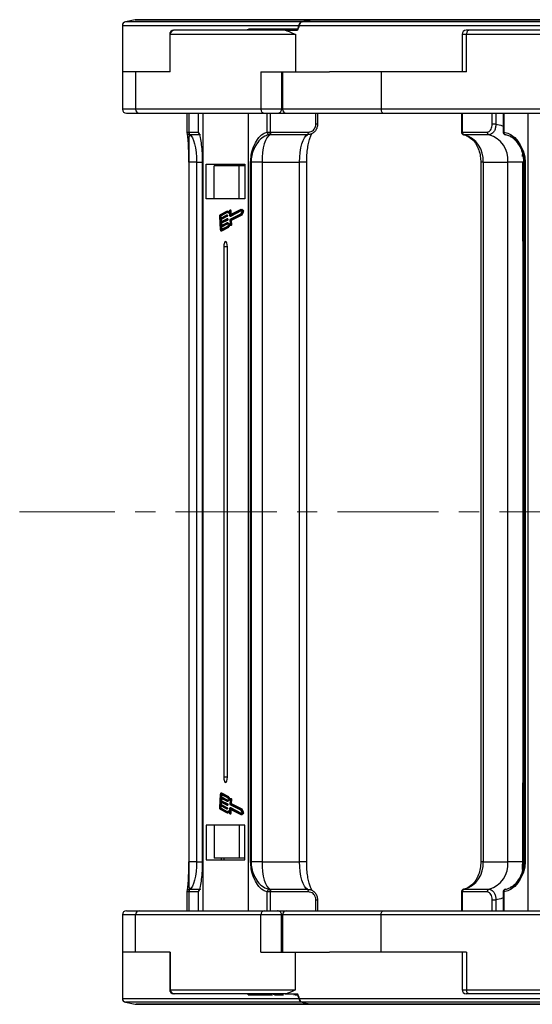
# Model space of a CAD drawing. Header units: millimetres. Extents: x -1177 to 904, y 240 to 1698.
# Tile 8 of 51: x -439 to -342, y 580 to 765. Entities that reach past the tile are written whole.
import ezdxf

# ---------------------------------------------------------------- set-up
doc = ezdxf.new("R2010")
doc.units = ezdxf.units.MM
doc.linetypes.add('CENTERX2', pattern=[20.32, 12.7, -2.54, 2.54, -2.54])

msp = doc.modelspace()

# ---------------------------------------------------------------- linework, layer by layer
at = {"color": 7, "linetype": 'Continuous', "lineweight": 25}
for p, q in [((-417.199, 765.252), (-419.023, 764.887)), ((-383.758, 765.267), (-417.052, 765.267)), ((-385.765, 764.888), (-385.757, 764.887)), ((-383.902, 765.253), (-383.894, 765.252)), ((-304.069, 765.267), (-383.758, 765.267)), ((-419.626, 764.152), (-419.626, 755.467)), ((-409.905, 763.267), (-409.976, 763.267)), ((-388.984, 763.267), (-409.905, 763.267)), ((-396.058, 763.492), (-396.058, 763.267)), ((-395.862, 763.467), (-395.862, 763.267)), ((-395.221, 763.467), (-395.221, 763.267)), ((-393.627, 763.467), (-393.627, 763.267)), ((-393.245, 763.467), (-393.627, 763.467)), ((-393.245, 763.467), (-393.245, 763.267)), ((-392.914, 763.467), (-393.245, 763.467)), ((-392.914, 763.467), (-392.914, 763.267)), ((-391.564, 763.467), (-392.914, 763.467)), ((-391.564, 763.467), (-391.564, 763.267)), ((-391.157, 763.467), (-391.564, 763.467)), ((-391.157, 763.467), (-391.157, 763.267)), ((-390.775, 763.467), (-391.157, 763.467)), ((-390.775, 763.467), (-390.775, 763.267)), ((-387.111, 763.467), (-390.775, 763.467)), ((-389.862, 763.467), (-389.862, 763.492)), ((-388.984, 763.267), (-386.644, 763.267)), ((-387.111, 763.467), (-387.111, 763.267)), ((-386.666, 763.467), (-387.111, 763.467)), ((-354.392, 763.267), (-354.919, 763.267)), ((-302.842, 763.267), (-354.392, 763.267)), ((-410.726, 762.517), (-410.726, 755.467)), ((-410.613, 762.517), (-387.116, 762.517)), ((-410.613, 755.467), (-410.613, 762.517)), ((-387.013, 762.549), (-387.013, 755.467)), ((-355.669, 762.517), (-355.669, 755.467)), ((-354.826, 762.517), (-296.93, 762.517)), ((-354.826, 755.467), (-354.826, 762.517)), ((-419.626, 755.467), (-419.607, 755.467)), ((-419.625, 755.467), (-419.625, 748.417)), ((-417.143, 755.467), (-419.607, 755.467)), ((-417.143, 755.467), (-417.143, 748.417)), ((-410.613, 755.467), (-417.143, 755.467)), ((-393.543, 755.467), (-393.543, 748.417)), ((-393.543, 755.467), (-387.013, 755.467)), ((-389.666, 755.467), (-389.666, 748.417)), ((-389.469, 755.467), (-389.469, 748.417)), ((-387.013, 755.467), (-380.621, 755.467)), ((-370.915, 755.467), (-380.621, 755.467)), ((-370.915, 755.467), (-370.915, 748.417)), ((-354.826, 755.467), (-370.915, 755.467)), ((-393.543, 748.417), (-417.143, 748.417)), ((-389.666, 748.417), (-393.543, 748.417)), ((-312.766, 748.417), (-370.915, 748.417)), ((-418.875, 747.667), (-416.435, 747.667)), ((-416.435, 747.667), (-392.836, 747.667)), ((-407.504, 747.667), (-407.504, 744.13)), ((-407.141, 747.667), (-407.141, 744.13)), ((-405.35, 747.667), (-405.35, 744.13)), ((-405.347, 747.667), (-405.347, 744.13)), ((-404.495, 747.667), (-404.495, 672.667)), ((-395.887, 672.667), (-395.887, 747.667)), ((-392.836, 747.667), (-390.412, 747.667)), ((-392.364, 744.13), (-392.364, 747.667)), ((-391.772, 747.667), (-391.772, 744.13)), ((-390.412, 747.667), (-389.096, 747.667)), ((-389.096, 747.667), (-388.719, 747.667)), ((-388.719, 747.667), (-370.481, 747.667)), ((-383.19, 745.636), (-383.19, 747.667)), ((-382.855, 745.636), (-382.855, 747.667)), ((-370.481, 747.667), (-312.332, 747.667)), ((-355.777, 747.667), (-355.777, 744.13)), ((-355.667, 747.667), (-355.667, 744.13)), ((-349.984, 745.636), (-349.984, 747.667)), ((-349.281, 747.667), (-349.281, 745.636)), ((-347.946, 747.667), (-347.946, 744.13)), ((-347.814, 747.667), (-347.814, 744.13)), ((-343.245, 747.667), (-343.245, 672.667)), ((-349.281, 745.636), (-349.984, 745.636)), ((-407.141, 744.13), (-407.049, 744.127)), ((-406.928, 743.631), (-407.051, 743.635)), ((-392.364, 744.13), (-391.772, 744.13)), ((-391.827, 743.631), (-391.948, 743.635)), ((-384.75, 743.631), (-391.827, 743.631)), ((-391.772, 744.13), (-391.682, 744.127)), ((-391.682, 744.127), (-384.605, 744.127)), ((-355.667, 744.13), (-355.608, 744.127)), ((-355.608, 744.127), (-350.921, 744.127)), ((-355.345, 743.635), (-355.361, 743.637)), ((-355.265, 743.631), (-355.345, 743.635)), ((-350.579, 743.631), (-355.265, 743.631)), ((-407.097, 738.47), (-407.097, 672.667)), ((-405.671, 738.47), (-407.089, 738.47)), ((-407.089, 738.47), (-407.089, 672.667)), ((-405.671, 738.47), (-405.671, 672.667)), ((-404.598, 738.47), (-404.598, 672.667)), ((-404.594, 738.47), (-404.594, 672.667)), ((-403.833, 738.067), (-396.549, 738.067)), ((-403.833, 731.567), (-403.833, 738.067)), ((-402.363, 731.567), (-402.363, 737.767)), ((-397.648, 737.767), (-402.363, 737.767)), ((-401.002, 737.767), (-401.002, 738.067)), ((-400.506, 738.067), (-400.506, 737.767)), ((-397.648, 731.567), (-397.648, 737.767)), ((-396.549, 737.767), (-397.648, 737.767)), ((-396.549, 738.067), (-396.549, 731.567)), ((-395.479, 672.667), (-395.479, 738.47)), ((-395.479, 738.47), (-395.404, 738.47)), ((-393.337, 738.47), (-395.404, 738.47)), ((-395.404, 738.47), (-395.404, 672.667)), ((-393.337, 738.47), (-386.26, 738.47)), ((-393.337, 738.47), (-393.337, 672.667)), ((-386.26, 672.667), (-386.26, 738.47)), ((-384.923, 672.667), (-384.923, 738.47)), ((-352.142, 738.47), (-352.142, 672.667)), ((-351.704, 738.47), (-347.017, 738.47)), ((-351.704, 738.47), (-351.704, 672.667)), ((-344.242, 738.47), (-347.017, 738.47)), ((-347.017, 672.667), (-347.017, 738.47)), ((-344.242, 723.584), (-344.242, 738.47)), ((-344.088, 738.47), (-344.088, 672.667)), ((-343.844, 738.47), (-343.773, 738.47)), ((-343.844, 672.667), (-343.844, 738.47)), ((-343.773, 738.47), (-343.773, 672.667)), ((-396.549, 731.567), (-403.833, 731.567)), ((-401.325, 728.238), (-401.188, 725.826)), ((-401.258, 728.272), (-401.235, 727.87)), ((-401.258, 728.272), (-401.069, 728.272)), ((-399.922, 729.272), (-401.242, 728.591)), ((-401.235, 727.87), (-400.029, 728.492)), ((-399.932, 729.06), (-401.231, 728.39)), ((-401.231, 728.39), (-401.042, 728.39)), ((-400.018, 728.291), (-401.224, 727.669)), ((-401.069, 728.272), (-401.052, 727.965)), ((-399.873, 728.993), (-401.042, 728.39)), ((-399.829, 728.291), (-401.035, 727.669)), ((-399.838, 728.493), (-400.026, 728.493)), ((-400.018, 728.291), (-399.829, 728.291)), ((-400.01, 728.451), (-400.004, 728.35)), ((-400.01, 728.451), (-399.821, 728.451)), ((-400.004, 728.35), (-399.815, 728.35)), ((-399.922, 729.272), (-399.734, 729.272)), ((-399.821, 728.451), (-399.815, 728.35)), ((-399.701, 728.913), (-399.513, 728.913)), ((-399.373, 728.365), (-399.417, 729.142)), ((-399.204, 729.413), (-399.393, 729.413)), ((-399.315, 728.55), (-399.359, 729.328)), ((-399.359, 729.328), (-399.171, 729.328)), ((-399.357, 728.323), (-399.168, 728.323)), ((-397.349, 729.358), (-399.354, 728.324)), ((-399.354, 728.324), (-399.165, 728.324)), ((-399.32, 727.721), (-397.315, 728.755)), ((-397.347, 729.566), (-399.315, 728.55)), ((-399.242, 727.554), (-397.29, 728.561)), ((-399.132, 728.645), (-399.171, 729.328)), ((-399.165, 728.324), (-399.168, 728.323)), ((-397.27, 729.301), (-399.165, 728.324)), ((-399.053, 727.554), (-397.101, 728.561)), ((-397.097, 729.178), (-397.349, 729.358)), ((-397.004, 729.321), (-397.347, 729.566)), ((-397.347, 729.566), (-397.158, 729.566)), ((-397.315, 728.755), (-397.097, 729.178)), ((-397.29, 728.561), (-396.994, 729.136)), ((-397.29, 728.561), (-397.101, 728.561)), ((-396.816, 729.321), (-397.158, 729.566)), ((-397.101, 728.561), (-396.805, 729.136)), ((-397.004, 729.321), (-396.816, 729.321)), ((-396.994, 729.136), (-396.805, 729.136)), ((-401.224, 727.669), (-401.196, 727.167)), ((-401.224, 727.669), (-401.035, 727.669)), ((-401.196, 727.167), (-399.989, 727.789)), ((-399.978, 727.588), (-401.184, 726.966)), ((-401.184, 726.966), (-401.156, 726.463)), ((-401.184, 726.966), (-400.996, 726.966)), ((-401.156, 726.463), (-399.95, 727.085)), ((-399.938, 726.884), (-401.145, 726.262)), ((-401.145, 726.262), (-401.122, 725.86)), ((-401.145, 726.262), (-400.956, 726.262)), ((-401.083, 725.777), (-399.784, 726.447)), ((-401.071, 725.576), (-399.752, 726.256)), ((-401.035, 727.669), (-401.012, 727.261)), ((-399.789, 727.588), (-400.996, 726.966)), ((-400.996, 726.966), (-400.973, 726.558)), ((-399.75, 726.884), (-400.956, 726.262)), ((-400.956, 726.262), (-400.933, 725.86)), ((-400.883, 725.576), (-399.563, 726.256)), ((-399.798, 727.79), (-399.987, 727.79)), ((-399.978, 727.588), (-399.789, 727.588)), ((-399.97, 727.747), (-399.964, 727.647)), ((-399.97, 727.747), (-399.781, 727.747)), ((-399.964, 727.647), (-399.776, 727.647)), ((-399.758, 727.086), (-399.947, 727.086)), ((-399.938, 726.884), (-399.75, 726.884)), ((-399.93, 727.044), (-399.924, 726.943)), ((-399.93, 727.044), (-399.741, 727.044)), ((-399.924, 726.943), (-399.736, 726.943)), ((-399.781, 727.747), (-399.776, 727.647)), ((-399.752, 726.256), (-399.563, 726.256)), ((-399.741, 727.044), (-399.736, 726.943)), ((-399.291, 726.914), (-399.394, 726.914)), ((-399.29, 726.885), (-399.334, 727.662)), ((-399.215, 726.768), (-399.256, 727.495)), ((-399.256, 727.495), (-399.067, 727.495)), ((-399.248, 726.649), (-399.059, 726.649)), ((-399.242, 727.554), (-399.053, 727.554)), ((-399.215, 726.768), (-399.026, 726.768)), ((-399.026, 726.768), (-399.067, 727.495)), ((-401.122, 725.86), (-400.933, 725.86)), ((-401.089, 725.571), (-400.9, 725.571)), ((-401.071, 725.576), (-400.883, 725.576)), ((-400.933, 725.86), (-400.933, 725.854)), ((-400.9, 725.571), (-400.883, 725.576)), ((-400.522, 722.567), (-400.522, 672.667)), ((-399.86, 722.567), (-400.522, 722.567)), ((-399.86, 672.667), (-399.86, 722.567)), ((-344.206, 723.559), (-344.206, 672.667)), ((-344.169, 723.635), (-344.088, 723.651)), ((-407.097, 672.667), (-407.097, 606.863)), ((-407.089, 672.667), (-407.089, 606.863)), ((-405.671, 672.667), (-405.671, 606.863)), ((-404.598, 672.667), (-404.598, 606.863)), ((-404.594, 672.667), (-404.594, 606.863)), ((-404.495, 672.667), (-404.495, 597.667)), ((-400.522, 672.667), (-400.522, 622.767)), ((-399.86, 622.767), (-399.86, 672.667)), ((-395.887, 597.667), (-395.887, 672.667)), ((-395.479, 606.863), (-395.479, 672.667)), ((-395.404, 672.667), (-395.404, 606.863)), ((-393.337, 672.667), (-393.337, 606.863)), ((-386.26, 606.863), (-386.26, 672.667)), ((-384.923, 606.863), (-384.923, 672.667)), ((-352.142, 672.667), (-352.142, 606.863)), ((-351.704, 672.667), (-351.704, 606.863)), ((-347.017, 606.863), (-347.017, 672.667)), ((-344.206, 672.667), (-344.206, 621.774)), ((-344.088, 672.667), (-344.088, 606.863)), ((-343.844, 606.863), (-343.844, 672.667)), ((-343.773, 672.667), (-343.773, 606.863)), ((-343.245, 672.667), (-343.245, 597.667)), ((-399.86, 622.767), (-400.522, 622.767)), ((-344.242, 606.863), (-344.242, 621.749)), ((-401.188, 619.507), (-401.325, 617.095)), ((-401.156, 618.87), (-401.184, 618.368)), ((-399.95, 618.248), (-401.156, 618.87)), ((-401.122, 619.473), (-401.145, 619.071)), ((-401.145, 619.071), (-399.938, 618.449)), ((-401.145, 619.071), (-400.956, 619.071)), ((-401.122, 619.473), (-400.933, 619.473)), ((-400.9, 619.762), (-401.089, 619.762)), ((-399.784, 618.886), (-401.083, 619.556)), ((-399.752, 619.077), (-401.071, 619.757)), ((-401.071, 619.757), (-400.883, 619.757)), ((-400.973, 618.775), (-400.996, 618.368)), ((-400.933, 619.473), (-400.956, 619.071)), ((-400.956, 619.071), (-399.75, 618.449)), ((-400.933, 619.479), (-400.933, 619.473)), ((-400.883, 619.757), (-400.9, 619.762)), ((-399.563, 619.077), (-400.883, 619.757)), ((-399.752, 619.077), (-399.563, 619.077)), ((-399.059, 618.684), (-399.248, 618.684)), ((-401.235, 617.463), (-401.258, 617.061)), ((-401.258, 617.061), (-401.069, 617.061)), ((-401.242, 616.742), (-399.922, 616.061)), ((-400.029, 616.841), (-401.235, 617.463)), ((-401.231, 616.943), (-399.932, 616.273)), ((-401.231, 616.943), (-401.042, 616.943)), ((-401.196, 618.167), (-401.224, 617.664)), ((-401.224, 617.664), (-400.018, 617.042)), ((-401.224, 617.664), (-401.035, 617.664)), ((-399.989, 617.544), (-401.196, 618.167)), ((-401.184, 618.368), (-399.978, 617.745)), ((-401.184, 618.368), (-400.996, 618.368)), ((-401.052, 617.368), (-401.069, 617.061)), ((-401.042, 616.943), (-399.873, 616.34)), ((-401.012, 618.072), (-401.035, 617.664)), ((-401.035, 617.664), (-399.829, 617.042)), ((-400.996, 618.368), (-399.789, 617.745)), ((-400.026, 616.84), (-399.838, 616.84)), ((-400.018, 617.042), (-399.829, 617.042)), ((-400.004, 616.983), (-400.01, 616.882)), ((-400.01, 616.882), (-399.821, 616.882)), ((-400.004, 616.983), (-399.815, 616.983)), ((-399.987, 617.544), (-399.798, 617.544)), ((-399.978, 617.745), (-399.789, 617.745)), ((-399.964, 617.686), (-399.97, 617.586)), ((-399.97, 617.586), (-399.781, 617.586)), ((-399.964, 617.686), (-399.776, 617.686)), ((-399.947, 618.247), (-399.758, 618.247)), ((-399.938, 618.449), (-399.75, 618.449)), ((-399.924, 618.39), (-399.93, 618.289)), ((-399.93, 618.289), (-399.741, 618.289)), ((-399.924, 618.39), (-399.736, 618.39)), ((-399.815, 616.983), (-399.821, 616.882)), ((-399.776, 617.686), (-399.781, 617.586)), ((-399.736, 618.39), (-399.741, 618.289)), ((-399.417, 616.191), (-399.373, 616.968)), ((-399.394, 618.419), (-399.291, 618.419)), ((-399.359, 616.005), (-399.315, 616.783)), ((-399.168, 617.01), (-399.357, 617.01)), ((-399.354, 617.009), (-397.349, 615.975)), ((-399.354, 617.009), (-399.165, 617.009)), ((-399.334, 617.671), (-399.29, 618.448)), ((-397.315, 616.578), (-399.32, 617.613)), ((-399.315, 616.783), (-397.347, 615.767)), ((-399.256, 617.838), (-399.215, 618.565)), ((-399.256, 617.838), (-399.067, 617.838)), ((-397.29, 616.772), (-399.242, 617.779)), ((-399.242, 617.779), (-399.053, 617.779)), ((-399.215, 618.565), (-399.026, 618.565)), ((-399.168, 617.01), (-399.165, 617.009)), ((-399.165, 617.009), (-397.27, 616.032)), ((-399.067, 617.838), (-399.026, 618.565)), ((-397.101, 616.772), (-399.053, 617.779)), ((-396.994, 616.197), (-397.29, 616.772)), ((-397.29, 616.772), (-397.101, 616.772)), ((-396.805, 616.197), (-397.101, 616.772)), ((-399.922, 616.061), (-399.734, 616.061)), ((-399.513, 616.42), (-399.701, 616.42)), ((-399.393, 615.92), (-399.204, 615.92)), ((-399.359, 616.005), (-399.171, 616.005)), ((-399.171, 616.005), (-399.132, 616.688)), ((-397.349, 615.975), (-397.097, 616.156)), ((-397.347, 615.767), (-397.004, 616.012)), ((-397.347, 615.767), (-397.158, 615.767)), ((-397.097, 616.156), (-397.315, 616.578)), ((-397.158, 615.767), (-396.816, 616.012)), ((-397.004, 616.012), (-396.816, 616.012)), ((-396.994, 616.197), (-396.805, 616.197)), ((-396.549, 613.767), (-403.833, 613.767)), ((-403.833, 613.767), (-403.833, 607.267)), ((-402.363, 613.767), (-402.363, 607.567)), ((-397.648, 613.767), (-397.648, 607.567)), ((-396.549, 607.267), (-396.549, 613.767)), ((-397.648, 607.567), (-402.363, 607.567)), ((-401.002, 607.567), (-401.002, 607.267)), ((-400.506, 607.567), (-400.506, 607.267)), ((-396.549, 607.567), (-397.648, 607.567)), ((-405.671, 606.863), (-407.089, 606.863)), ((-403.833, 607.267), (-396.549, 607.267)), ((-395.479, 606.863), (-395.404, 606.863)), ((-393.337, 606.863), (-395.404, 606.863)), ((-393.337, 606.863), (-386.26, 606.863)), ((-351.704, 606.863), (-347.017, 606.863)), ((-344.242, 606.863), (-347.017, 606.863)), ((-343.844, 606.863), (-343.773, 606.863)), ((-407.504, 601.203), (-407.504, 597.667)), ((-407.049, 601.206), (-407.141, 601.203)), ((-407.141, 601.203), (-407.141, 597.667)), ((-407.051, 601.698), (-406.928, 601.702)), ((-405.35, 601.203), (-405.35, 597.667)), ((-405.347, 601.203), (-405.347, 597.667)), ((-392.364, 597.667), (-392.364, 601.203)), ((-391.772, 601.203), (-392.364, 601.203)), ((-391.948, 601.698), (-391.827, 601.702)), ((-391.827, 601.702), (-384.75, 601.702)), ((-391.682, 601.206), (-391.772, 601.203)), ((-391.772, 601.203), (-391.772, 597.667)), ((-384.605, 601.206), (-391.682, 601.206)), ((-355.777, 601.203), (-355.777, 597.667)), ((-355.608, 601.206), (-355.667, 601.203)), ((-355.667, 601.203), (-355.667, 597.667)), ((-350.921, 601.206), (-355.608, 601.206)), ((-355.361, 601.696), (-355.345, 601.698)), ((-355.345, 601.698), (-355.265, 601.702)), ((-355.265, 601.702), (-350.579, 601.702)), ((-347.946, 601.203), (-347.946, 597.667)), ((-347.814, 601.203), (-347.814, 597.667)), ((-383.19, 597.667), (-383.19, 599.697)), ((-382.855, 597.667), (-382.855, 599.697)), ((-349.984, 599.697), (-349.281, 599.697)), ((-349.984, 597.667), (-349.984, 599.697)), ((-349.281, 599.697), (-349.281, 597.667)), ((-419.625, 596.917), (-419.625, 589.867)), ((-418.875, 597.667), (-416.435, 597.667)), ((-417.143, 589.867), (-417.143, 596.917)), ((-393.543, 596.917), (-417.143, 596.917)), ((-416.435, 597.667), (-392.836, 597.667)), ((-393.543, 589.867), (-393.543, 596.917)), ((-389.666, 596.917), (-393.543, 596.917)), ((-392.836, 597.667), (-390.412, 597.667)), ((-390.412, 597.667), (-389.096, 597.667)), ((-389.666, 589.867), (-389.666, 596.917)), ((-389.469, 596.917), (-389.469, 589.867)), ((-389.096, 597.667), (-388.719, 597.667)), ((-388.719, 597.667), (-370.481, 597.667)), ((-370.915, 589.867), (-370.915, 596.917)), ((-312.766, 596.917), (-370.915, 596.917)), ((-370.481, 597.667), (-312.332, 597.667)), ((-419.626, 589.867), (-419.626, 581.181)), ((-419.626, 589.867), (-419.607, 589.867)), ((-417.143, 589.867), (-419.607, 589.867)), ((-410.613, 589.867), (-417.143, 589.867)), ((-410.726, 589.867), (-410.726, 582.817)), ((-410.613, 589.867), (-410.613, 582.817)), ((-393.543, 589.867), (-387.013, 589.867)), ((-387.013, 582.784), (-387.013, 589.867)), ((-387.013, 589.867), (-380.621, 589.867)), ((-370.915, 589.867), (-380.621, 589.867)), ((-354.826, 589.867), (-370.915, 589.867)), ((-355.669, 589.867), (-355.669, 582.817)), ((-354.826, 589.867), (-354.826, 582.817)), ((-410.613, 582.817), (-387.116, 582.817)), ((-409.905, 582.067), (-409.976, 582.067)), ((-388.984, 582.067), (-409.905, 582.067)), ((-395.92, 581.867), (-395.92, 582.067)), ((-395.92, 581.867), (-395.538, 581.867)), ((-395.538, 581.867), (-395.538, 582.067)), ((-395.538, 581.867), (-395.13, 581.867)), ((-395.13, 581.867), (-395.13, 582.067)), ((-395.13, 581.867), (-393.78, 581.867)), ((-393.78, 581.867), (-393.78, 582.067)), ((-393.78, 581.867), (-393.449, 581.867)), ((-393.449, 581.867), (-393.449, 582.067)), ((-393.449, 581.867), (-393.067, 581.867)), ((-393.067, 581.867), (-393.067, 582.067)), ((-393.067, 581.867), (-391.337, 581.867)), ((-391.18, 582.067), (-391.18, 581.842)), ((-390.978, 581.867), (-390.978, 582.067)), ((-390.304, 581.842), (-390.304, 581.867)), ((-388.984, 582.067), (-386.644, 582.067)), ((-387.33, 581.867), (-387.296, 581.867)), ((-387.121, 581.867), (-387.121, 582.067)), ((-387.121, 581.867), (-386.667, 581.867)), ((-354.392, 582.067), (-354.919, 582.067)), ((-354.826, 582.817), (-296.93, 582.817)), ((-302.842, 582.067), (-354.392, 582.067)), ((-419.023, 580.446), (-417.199, 580.081)), ((-383.758, 580.067), (-417.052, 580.067)), ((-385.765, 580.445), (-385.757, 580.446)), ((-383.902, 580.08), (-383.894, 580.081)), ((-304.069, 580.067), (-383.758, 580.067))]:
    msp.add_line(p, q, dxfattribs=at)
at = {"color": 8, "linetype": 'Continuous', "lineweight": 25}
for p, q in [((-385.791, 764.887), (-419.023, 764.887)), ((-417.199, 765.252), (-383.928, 765.252)), ((-302.098, 764.887), (-385.757, 764.887)), ((-383.894, 765.252), (-303.922, 765.252)), ((-419.626, 764.152), (-386.458, 764.152)), ((-386.316, 764.152), (-301.495, 764.152)), ((-410.726, 762.517), (-410.613, 762.517)), ((-355.669, 762.517), (-354.826, 762.517)), ((-417.143, 748.417), (-419.625, 748.417)), ((-389.469, 748.417), (-389.666, 748.417)), ((-370.915, 748.417), (-389.469, 748.417)), ((-382.855, 745.636), (-383.19, 745.636)), ((-407.504, 744.13), (-407.141, 744.13)), ((-407.049, 744.127), (-405.35, 744.127)), ((-404.9, 743.631), (-406.928, 743.631)), ((-405.35, 744.13), (-405.347, 744.13)), ((-355.777, 744.13), (-355.667, 744.13)), ((-347.946, 744.13), (-347.814, 744.13)), ((-344.267, 739.524), (-344.267, 739.891)), ((-407.097, 738.47), (-407.089, 738.47)), ((-405.671, 738.47), (-404.598, 738.47)), ((-404.594, 738.47), (-404.598, 738.47)), ((-384.923, 738.47), (-386.26, 738.47)), ((-351.704, 738.47), (-352.142, 738.47)), ((-344.088, 738.47), (-343.844, 738.47)), ((-344.088, 723.449), (-344.206, 723.559)), ((-344.206, 621.774), (-344.088, 621.884)), ((-407.097, 606.863), (-407.089, 606.863)), ((-405.671, 606.863), (-404.598, 606.863)), ((-404.594, 606.863), (-404.598, 606.863)), ((-384.923, 606.863), (-386.26, 606.863)), ((-351.704, 606.863), (-352.142, 606.863)), ((-344.267, 605.432), (-344.267, 605.809)), ((-344.088, 606.863), (-343.844, 606.863)), ((-407.141, 601.203), (-407.504, 601.203)), ((-405.35, 601.206), (-407.049, 601.206)), ((-406.928, 601.702), (-404.9, 601.702)), ((-405.347, 601.203), (-405.35, 601.203)), ((-355.667, 601.203), (-355.777, 601.203)), ((-347.814, 601.203), (-347.946, 601.203)), ((-383.19, 599.697), (-382.855, 599.697)), ((-417.143, 596.917), (-419.625, 596.917)), ((-389.469, 596.917), (-389.666, 596.917)), ((-370.915, 596.917), (-389.469, 596.917)), ((-410.726, 582.817), (-410.613, 582.817)), ((-355.669, 582.817), (-354.826, 582.817)), ((-419.626, 581.181), (-386.456, 581.181)), ((-385.757, 580.446), (-419.023, 580.446)), ((-417.199, 580.081), (-383.894, 580.081)), ((-386.316, 581.181), (-301.495, 581.181)), ((-302.098, 580.446), (-385.757, 580.446)), ((-383.894, 580.081), (-303.922, 580.081))]:
    msp.add_line(p, q, dxfattribs=at)
at = {"color": 1, "linetype": 'CENTERX2', "lineweight": 13, "ltscale": 1.5}
msp.add_line((676.249, 672.667), (-438.979, 672.667), dxfattribs=at)
at = {"color": 7, "linetype": 'Continuous', "lineweight": 25, "flags": 128}
for points in [[(-354.392, 763.267), (-354.476, 763.252), (-354.558, 763.209), (-354.633, 763.14), (-354.699, 763.047), (-354.752, 762.933), (-354.793, 762.804), (-354.817, 762.663), (-354.826, 762.517)], [(-370.915, 748.417), (-370.907, 748.27), (-370.882, 748.13), (-370.842, 748), (-370.788, 747.886), (-370.722, 747.793), (-370.647, 747.724), (-370.566, 747.681), (-370.481, 747.667)], [(-406.928, 743.631), (-406.675, 743.432), (-406.436, 743.071), (-406.219, 742.559), (-406.031, 741.914), (-405.877, 741.157), (-405.764, 740.312), (-405.695, 739.406), (-405.671, 738.47)], [(-391.827, 743.631), (-392.131, 743.432), (-392.418, 743.071), (-392.679, 742.559), (-392.906, 741.914), (-393.09, 741.157), (-393.226, 740.312), (-393.309, 739.406), (-393.337, 738.47)], [(-386.26, 738.47), (-386.232, 739.406), (-386.149, 740.312), (-386.013, 741.157), (-385.829, 741.914), (-385.602, 742.559), (-385.341, 743.071), (-385.054, 743.432), (-384.75, 743.631)], [(-400.029, 728.492), (-400.026, 728.493), (-400.023, 728.492), (-400.02, 728.489), (-400.017, 728.484), (-400.014, 728.477), (-400.012, 728.469), (-400.011, 728.46), (-400.01, 728.451)], [(-399.417, 729.142), (-399.477, 729.052), (-399.54, 728.983), (-399.605, 728.938), (-399.671, 728.915), (-399.738, 728.916), (-399.804, 728.941), (-399.869, 728.989), (-399.932, 729.06)], [(-399.412, 729.394), (-399.469, 729.289), (-399.531, 729.207), (-399.595, 729.151), (-399.662, 729.122), (-399.729, 729.119), (-399.795, 729.144), (-399.86, 729.195), (-399.922, 729.272)], [(-399.838, 728.493), (-399.837, 728.493), (-399.834, 728.492), (-399.831, 728.489), (-399.828, 728.484), (-399.825, 728.477), (-399.823, 728.469), (-399.822, 728.46), (-399.821, 728.451)], [(-399.607, 729.144), (-399.671, 729.195), (-399.734, 729.272)], [(-399.359, 729.328), (-399.362, 729.352), (-399.366, 729.374), (-399.372, 729.392), (-399.38, 729.405), (-399.388, 729.412), (-399.396, 729.412), (-399.405, 729.406), (-399.412, 729.394)], [(-399.354, 728.324), (-399.357, 728.323), (-399.36, 728.324), (-399.364, 728.327), (-399.366, 728.332), (-399.369, 728.339), (-399.371, 728.347), (-399.372, 728.356), (-399.373, 728.365)], [(-399.171, 729.328), (-399.173, 729.352), (-399.177, 729.374), (-399.184, 729.392), (-399.191, 729.405), (-399.199, 729.412), (-399.204, 729.413)], [(-399.989, 727.789), (-399.986, 727.79), (-399.983, 727.788), (-399.98, 727.785), (-399.977, 727.78), (-399.974, 727.774), (-399.972, 727.766), (-399.971, 727.757), (-399.97, 727.747)], [(-399.95, 727.085), (-399.946, 727.086), (-399.943, 727.085), (-399.94, 727.082), (-399.937, 727.077), (-399.935, 727.07), (-399.933, 727.062), (-399.931, 727.053), (-399.93, 727.044)], [(-399.798, 727.79), (-399.797, 727.79), (-399.794, 727.788), (-399.791, 727.785), (-399.788, 727.78), (-399.786, 727.774), (-399.784, 727.766), (-399.782, 727.757), (-399.781, 727.747)], [(-399.784, 726.447), (-399.733, 726.576), (-399.677, 726.686), (-399.617, 726.776), (-399.554, 726.844), (-399.489, 726.89), (-399.423, 726.912), (-399.356, 726.91), (-399.29, 726.885)], [(-399.758, 727.086), (-399.758, 727.086), (-399.754, 727.085), (-399.751, 727.082), (-399.748, 727.077), (-399.746, 727.07), (-399.744, 727.062), (-399.742, 727.053), (-399.741, 727.044)], [(-399.752, 726.256), (-399.702, 726.391), (-399.646, 726.504), (-399.586, 726.594), (-399.522, 726.659), (-399.457, 726.698), (-399.39, 726.71), (-399.323, 726.695), (-399.257, 726.652)], [(-399.257, 726.652), (-399.249, 726.649), (-399.24, 726.651), (-399.232, 726.66), (-399.225, 726.675), (-399.22, 726.694), (-399.216, 726.717), (-399.214, 726.742), (-399.215, 726.768)], [(-399.059, 726.649), (-399.051, 726.651), (-399.044, 726.66), (-399.037, 726.675), (-399.031, 726.694), (-399.027, 726.717), (-399.025, 726.742), (-399.026, 726.768)], [(-401.188, 725.826), (-401.183, 725.768), (-401.174, 725.714), (-401.162, 725.667), (-401.147, 725.628), (-401.13, 725.598), (-401.111, 725.579), (-401.091, 725.571), (-401.071, 725.576)], [(-401.122, 725.86), (-401.12, 725.841), (-401.117, 725.823), (-401.113, 725.807), (-401.108, 725.794), (-401.102, 725.784), (-401.096, 725.778), (-401.089, 725.775), (-401.083, 725.777)], [(-399.86, 722.567), (-399.885, 722.949), (-399.957, 723.274), (-400.064, 723.49), (-400.191, 723.567), (-400.318, 723.49), (-400.425, 723.274), (-400.497, 722.949), (-400.522, 722.567)], [(-400.522, 622.767), (-400.497, 622.384), (-400.425, 622.059), (-400.318, 621.843), (-400.191, 621.767), (-400.064, 621.843), (-399.957, 622.059), (-399.885, 622.384), (-399.86, 622.767)], [(-401.071, 619.757), (-401.091, 619.762), (-401.111, 619.754), (-401.13, 619.735), (-401.147, 619.706), (-401.162, 619.666), (-401.174, 619.619), (-401.183, 619.565), (-401.188, 619.507)], [(-401.083, 619.556), (-401.089, 619.558), (-401.096, 619.555), (-401.102, 619.549), (-401.108, 619.539), (-401.113, 619.526), (-401.117, 619.51), (-401.12, 619.492), (-401.122, 619.473)], [(-399.29, 618.448), (-399.356, 618.423), (-399.423, 618.421), (-399.489, 618.443), (-399.554, 618.489), (-399.617, 618.557), (-399.677, 618.647), (-399.733, 618.757), (-399.784, 618.886)], [(-399.257, 618.681), (-399.323, 618.638), (-399.39, 618.623), (-399.457, 618.635), (-399.522, 618.674), (-399.586, 618.739), (-399.646, 618.829), (-399.702, 618.942), (-399.752, 619.077)], [(-399.215, 618.565), (-399.214, 618.591), (-399.216, 618.616), (-399.22, 618.639), (-399.225, 618.658), (-399.232, 618.673), (-399.24, 618.682), (-399.249, 618.684), (-399.257, 618.681)], [(-399.026, 618.565), (-399.025, 618.591), (-399.027, 618.616), (-399.031, 618.639), (-399.037, 618.658), (-399.044, 618.673), (-399.051, 618.682), (-399.059, 618.684)], [(-400.01, 616.882), (-400.011, 616.873), (-400.012, 616.864), (-400.014, 616.856), (-400.017, 616.849), (-400.02, 616.844), (-400.023, 616.841), (-400.026, 616.84), (-400.029, 616.841)], [(-399.97, 617.586), (-399.971, 617.576), (-399.972, 617.567), (-399.974, 617.559), (-399.977, 617.553), (-399.98, 617.548), (-399.983, 617.545), (-399.986, 617.544), (-399.989, 617.544)], [(-399.93, 618.289), (-399.931, 618.28), (-399.933, 618.271), (-399.935, 618.263), (-399.937, 618.256), (-399.94, 618.251), (-399.943, 618.248), (-399.946, 618.247), (-399.95, 618.248)], [(-399.821, 616.882), (-399.822, 616.873), (-399.823, 616.864), (-399.825, 616.856), (-399.828, 616.849), (-399.831, 616.844), (-399.834, 616.841), (-399.837, 616.84), (-399.838, 616.84)], [(-399.781, 617.586), (-399.782, 617.576), (-399.784, 617.567), (-399.786, 617.559), (-399.788, 617.553), (-399.791, 617.548), (-399.794, 617.545), (-399.797, 617.544), (-399.798, 617.544)], [(-399.741, 618.289), (-399.742, 618.28), (-399.744, 618.271), (-399.746, 618.263), (-399.748, 618.256), (-399.751, 618.251), (-399.754, 618.248), (-399.758, 618.247), (-399.758, 618.247)], [(-399.373, 616.968), (-399.372, 616.977), (-399.371, 616.986), (-399.369, 616.994), (-399.366, 617.001), (-399.364, 617.006), (-399.36, 617.009), (-399.357, 617.01), (-399.354, 617.009)], [(-399.932, 616.273), (-399.869, 616.344), (-399.804, 616.392), (-399.738, 616.417), (-399.671, 616.418), (-399.605, 616.395), (-399.54, 616.35), (-399.477, 616.281), (-399.417, 616.191)], [(-399.922, 616.061), (-399.86, 616.138), (-399.795, 616.189), (-399.729, 616.214), (-399.662, 616.212), (-399.595, 616.182), (-399.531, 616.126), (-399.469, 616.045), (-399.412, 615.939)], [(-399.734, 616.061), (-399.671, 616.138), (-399.607, 616.189)], [(-399.412, 615.939), (-399.405, 615.927), (-399.396, 615.921), (-399.388, 615.921), (-399.38, 615.928), (-399.372, 615.941), (-399.366, 615.959), (-399.362, 615.981), (-399.359, 616.005)], [(-399.204, 615.92), (-399.199, 615.921), (-399.191, 615.928), (-399.184, 615.941), (-399.177, 615.959), (-399.173, 615.981), (-399.171, 616.005)], [(-405.671, 606.863), (-405.695, 605.927), (-405.764, 605.022), (-405.877, 604.176), (-406.031, 603.419), (-406.219, 602.774), (-406.436, 602.262), (-406.675, 601.901), (-406.928, 601.702)], [(-393.337, 606.863), (-393.309, 605.927), (-393.226, 605.022), (-393.09, 604.176), (-392.906, 603.419), (-392.679, 602.774), (-392.418, 602.262), (-392.131, 601.901), (-391.827, 601.702)], [(-384.75, 601.702), (-385.054, 601.901), (-385.341, 602.262), (-385.602, 602.774), (-385.829, 603.419), (-386.013, 604.176), (-386.149, 605.022), (-386.232, 605.927), (-386.26, 606.863)], [(-370.915, 596.917), (-370.907, 597.063), (-370.882, 597.204), (-370.842, 597.333), (-370.788, 597.447), (-370.722, 597.54), (-370.647, 597.609), (-370.566, 597.652), (-370.481, 597.667)], [(-354.392, 582.067), (-354.476, 582.081), (-354.558, 582.124), (-354.633, 582.193), (-354.699, 582.286), (-354.752, 582.4), (-354.793, 582.53), (-354.817, 582.67), (-354.826, 582.817)]]:
    msp.add_lwpolyline(points, dxfattribs=at)
at = {"color": 8, "linetype": 'Continuous', "lineweight": 25, "flags": 128}
for points in [[(-349.281, 745.636), (-348.365, 745.422), (-347.946, 745.255)], [(-347.946, 600.078), (-348.365, 599.911), (-349.281, 599.697)]]:
    msp.add_lwpolyline(points, dxfattribs=at)
at = {"color": 7, "linetype": 'Continuous', "lineweight": 25}
for centre, radius, start, end in [((-418.876, 764.152), 0.75, 101.30993, 180), ((-417.052, 764.517), 0.75, 90, 101.30993), ((-385.62, 764.152), 0.75, 101.10145, 159.51484), ((-385.578, 764.171), 0.738, 103.9847, 181.50302), ((-383.758, 764.517), 0.75, 90, 101.07434), ((-383.758, 764.624), 0.642, 90.01134, 102.22676), ((-409.976, 762.517), 0.75, 90, 180), ((-409.884, 762.537), 0.73, 91.71155, 181.61133), ((-354.919, 762.517), 0.75, 90, 180), ((-386.314, 762.516), 0.802, 177.07752, 179.97517), ((-387.12, 762.707), 0.19, 271.07473, 304.0205), ((-418.875, 748.417), 0.75, 180, 270), ((-416.413, 748.396), 0.73, 178.38398, 268.29073), ((-392.814, 748.396), 0.73, 178.38398, 268.29073), ((-390.414, 748.415), 0.748, 270.14503, 0.15114), ((-388.719, 748.417), 0.75, 180, 270), ((-407.004, 744.13), 0.5, 180, 212.35683), ((-406.497, 743.992), 0.659, 167.87373, 212.78178), ((-406.367, 744.031), 0.689, 171.93004, 215.45116), ((-404.85, 744.13), 0.5, 180, 229.55848), ((-391.858, 744.134), 0.507, 180.40282, 259.76819), ((-392.411, 744.078), 0.641, 316.28895, 4.70567), ((-392.284, 744.034), 0.609, 318.58326, 8.79058), ((-385.207, 744.034), 0.61, 318.5941, 8.78608), ((-355.277, 744.13), 0.5, 180, 260.36115), ((-355.221, 744.069), 0.451, 172.14055, 254.02558), ((-355.136, 744.086), 0.473, 175.05122, 254.16632), ((-356.608, 738.895), 4.923, 355.0504, 74.16837), ((-350.45, 744.086), 0.473, 175.05122, 254.16632), ((-351.922, 738.895), 4.923, 355.0504, 74.16837), ((-347.446, 744.13), 0.5, 180, 260.97776), ((-347.396, 744.045), 0.426, 168.44388, 253.93513), ((-400.882, 728.32), 0.451, 143.07402, 190.52907), ((-401.11, 728.3), 0.15, 143.10707, 190.52192), ((-400.922, 728.3), 0.15, 143.05925, 190.54223), ((-400.078, 728.336), 0.0752, 323.13949, 10.51862), ((-399.889, 728.336), 0.0751, 323.07568, 10.52741), ((-399.517, 729.129), 0.216, 271.03487, 300.79876), ((-397.178, 729.218), 0.202, 335.94509, 30.52754), ((-396.989, 729.218), 0.202, 335.9135, 30.55913), ((-400.038, 727.633), 0.0752, 323.11292, 10.49017), ((-399.998, 726.929), 0.0752, 323.11292, 10.49017), ((-399.849, 727.633), 0.0751, 323.07568, 10.52741), ((-399.81, 726.929), 0.0751, 323.07568, 10.52741), ((-398.855, 726.113), 0.723, 127.98036, 168.57702), ((-399.26, 727.675), 0.0752, 143.11193, 190.48794), ((-399.182, 727.509), 0.0751, 143.08466, 190.51843), ((-398.993, 727.509), 0.0751, 143.08466, 190.51843), ((-344.831, 723.915), 0.719, 330.36772, 337.09075), ((-344.831, 621.419), 0.719, 22.90925, 29.63228), ((-398.82, 619.241), 0.761, 192.49472, 230.95059), ((-400.882, 617.013), 0.45, 169.4689, 216.92909), ((-401.11, 617.034), 0.15, 169.47697, 216.89243), ((-400.922, 617.034), 0.15, 169.45666, 216.94025), ((-400.078, 616.997), 0.0752, 349.4836, 36.86151), ((-400.038, 617.7), 0.0752, 349.51206, 36.88807), ((-399.998, 618.404), 0.0752, 349.51206, 36.88807), ((-399.889, 616.997), 0.0751, 349.47481, 36.92532), ((-399.849, 617.7), 0.0751, 349.47481, 36.92532), ((-399.81, 618.404), 0.0751, 349.47481, 36.92532), ((-399.26, 617.658), 0.0752, 169.50761, 216.88608), ((-399.182, 617.824), 0.0751, 169.47481, 216.92532), ((-398.993, 617.824), 0.0751, 169.47481, 216.92532), ((-399.517, 616.204), 0.216, 59.2125, 88.95387), ((-397.178, 616.115), 0.202, 329.47668, 24.05121), ((-396.989, 616.115), 0.202, 329.44511, 24.08278), ((-356.608, 606.438), 4.923, 285.83162, 4.94953), ((-351.922, 606.438), 4.923, 285.83162, 4.94953), ((-407.004, 601.203), 0.5, 147.64317, 180), ((-406.497, 601.341), 0.659, 147.21771, 192.12708), ((-406.367, 601.303), 0.689, 144.54997, 188.06922), ((-404.85, 601.203), 0.5, 130.44152, 180), ((-404.858, 601.211), 0.488, 95.01735, 130.41789), ((-391.858, 601.199), 0.507, 100.23227, 179.59757), ((-392.411, 601.255), 0.641, 355.29301, 43.71182), ((-392.284, 601.299), 0.609, 351.21022, 41.41548), ((-385.207, 601.299), 0.61, 351.21472, 41.40464), ((-355.277, 601.203), 0.5, 99.63885, 180), ((-355.221, 601.264), 0.451, 105.9736, 187.86106), ((-355.136, 601.247), 0.473, 105.83515, 184.94811), ((-350.45, 601.247), 0.473, 105.83515, 184.94811), ((-347.446, 601.203), 0.5, 99.02224, 180), ((-347.396, 601.288), 0.426, 106.0656, 191.55615), ((-418.875, 596.917), 0.75, 90, 180), ((-416.413, 596.937), 0.73, 91.70986, 181.616), ((-392.814, 596.937), 0.73, 91.70986, 181.616), ((-390.414, 596.918), 0.748, 359.84885, 89.85441), ((-388.719, 596.917), 0.75, 90, 180), ((-409.976, 582.817), 0.75, 180, 270), ((-409.884, 582.796), 0.73, 178.38865, 268.28904), ((-387.12, 582.626), 0.19, 55.98514, 88.92718), ((-386.314, 582.817), 0.802, 180.02505, 182.92227), ((-354.919, 582.817), 0.75, 180, 270), ((-418.876, 581.181), 0.75, 180, 258.69007), ((-417.052, 580.817), 0.75, 258.69007, 270), ((-385.62, 581.181), 0.75, 200.48516, 258.89855), ((-385.578, 581.162), 0.738, 178.49842, 256.01386), ((-383.758, 580.817), 0.75, 258.92566, 270), ((-383.758, 580.708), 0.642, 257.77285, 269.99525)]:
    msp.add_arc(centre, radius, start, end, dxfattribs=at)
at = {"color": 8, "linetype": 'Continuous', "lineweight": 25}
for centre, radius, start, end in [((-385.976, 764.292), 0.368, 160.60196, 202.37935), ((-407.009, 744.128), 0.494, 212.40754, 265.05287), ((-404.856, 744.123), 0.49, 179.09259, 229.47611), ((-407.008, 601.205), 0.495, 94.9611, 147.58015), ((-404.856, 601.21), 0.491, 130.53785, 180.89346), ((-385.976, 581.041), 0.368, 157.62116, 199.39753)]:
    msp.add_arc(centre, radius, start, end, dxfattribs=at)
at = {"color": 7, "linetype": 'Continuous', "lineweight": 25}
for centre, major_axis, ratio, start_param, end_param in [((-345.495, 762.206), (36.508, 34.661), 0.7085726, 2.1669348, 2.1874133), ((-345.456, 724.592), (1.999, -1.498), 0.0404786, 5.3949141, 5.4176344), ((-345.456, 620.742), (1.999, 1.498), 0.0404786, 0.865551, 0.8882712), ((-345.495, 583.127), (36.508, -34.661), 0.7085726, 4.095772, 4.1162506)]:
    msp.add_ellipse(centre, major_axis=major_axis, ratio=ratio, start_param=start_param, end_param=end_param, dxfattribs=at)
for points, knots in [([(-385.757, 764.887), (-385.271, 764.982), (-384.65, 765.104), (-384.029, 765.226), (-383.894, 765.252)], [0, 0, 0, 0, 0.7828253, 1, 1, 1, 1]), ([(-395.221, 763.467), (-395.371, 763.467), (-395.638, 763.467), (-395.794, 763.467), (-395.862, 763.467)], [0, 0, 0, 0, 0.5595642, 1, 1, 1, 1]), ([(-393.513, 763.467), (-393.873, 763.467), (-394.516, 763.467), (-395.006, 763.467), (-395.221, 763.467)], [0, 0, 0, 0, 0.5599501, 1, 1, 1, 1]), ([(-388.984, 763.267), (-388.757, 763.207), (-388.301, 763.087), (-387.512, 762.735), (-387.115, 762.557)], [0, 0, 0, 0, 0.4966721, 1, 1, 1, 1]), ([(-386.323, 764.414), (-386.36, 764.313), (-386.502, 763.932), (-386.636, 763.551), (-386.735, 763.271)], [0, 0, 0, 0, 0.2649554, 1, 1, 1, 1]), ([(-387.115, 762.557), (-387.104, 762.553), (-387.082, 762.546), (-387.053, 762.544), (-387.03, 762.546), (-387.018, 762.548), (-387.013, 762.549)], [0, 0, 0, 0, 0.3366081, 0.6542346, 0.862293, 1, 1, 1, 1]), ([(-382.883, 745.636), (-382.902, 745.41), (-382.941, 744.957), (-383.263, 744.354), (-383.741, 743.9), (-384.268, 743.664), (-384.615, 743.64), (-384.75, 743.631)], [0, 0, 0, 0, 0.21599468, 0.43201407, 0.6479202, 0.86290031, 1, 1, 1, 1]), ([(-384.605, 744.127), (-384.503, 744.134), (-384.243, 744.152), (-383.845, 744.33), (-383.483, 744.672), (-383.237, 745.125), (-383.205, 745.466), (-383.19, 745.636)], [0, 0, 0, 0, 0.1369142, 0.3517166, 0.567644, 0.7838237, 1, 1, 1, 1]), ([(-350.921, 744.127), (-350.854, 744.134), (-350.682, 744.152), (-350.418, 744.33), (-350.178, 744.672), (-350.015, 745.125), (-349.994, 745.466), (-349.984, 745.636)], [0, 0, 0, 0, 0.136923, 0.3517171, 0.5676413, 0.7838232, 1, 1, 1, 1]), ([(-349.281, 745.636), (-349.3, 745.41), (-349.336, 744.957), (-349.568, 744.354), (-349.9, 743.9), (-350.258, 743.664), (-350.489, 743.64), (-350.579, 743.631)], [0, 0, 0, 0, 0.21599404, 0.43201175, 0.64792216, 0.86290104, 1, 1, 1, 1]), ([(-407.096, 738.47), (-407.099, 738.892), (-407.107, 739.941), (-407.167, 741.456), (-407.265, 742.881), (-407.357, 743.681), (-407.415, 743.853), (-407.422, 743.874)], [0, 0, 0, 0, 0.1647451, 0.4091572, 0.661501, 0.9586507, 1, 1, 1, 1]), ([(-407.051, 743.635), (-407.062, 743.562), (-407.09, 743.378), (-407.115, 742.581), (-407.114, 741.292), (-407.096, 739.891), (-407.091, 738.878), (-407.089, 738.47)], [0, 0, 0, 0, 0.1686994, 0.4228879, 0.6415996, 0.8557157, 1, 1, 1, 1]), ([(-405.347, 744.13), (-405.283, 744.044), (-405.125, 743.829), (-404.906, 742.898), (-404.724, 741.452), (-404.614, 739.941), (-404.6, 738.893), (-404.594, 738.47)], [0, 0, 0, 0, 0.1717575, 0.4284855, 0.6465016, 0.8576659, 1, 1, 1, 1]), ([(-395.479, 738.47), (-395.455, 738.893), (-395.394, 739.941), (-394.938, 741.452), (-394.185, 742.898), (-393.282, 743.829), (-392.627, 744.044), (-392.364, 744.13)], [0, 0, 0, 0, 0.1423338, 0.3534979, 0.5715151, 0.828241, 1, 1, 1, 1]), ([(-391.948, 743.635), (-392.23, 743.562), (-392.937, 743.378), (-393.925, 742.581), (-394.769, 741.292), (-395.3, 739.891), (-395.374, 738.878), (-395.404, 738.47)], [0, 0, 0, 0, 0.1687005, 0.422888, 0.6416, 0.855716, 1, 1, 1, 1]), ([(-384.923, 738.47), (-384.92, 738.709), (-384.912, 739.405), (-384.828, 740.532), (-384.645, 741.75), (-384.408, 742.727), (-384.151, 743.421), (-383.966, 743.795), (-383.837, 743.919), (-383.875, 743.891), (-383.875, 743.89)], [0, 0, 0, 0, 0.0901935, 0.2628581, 0.4339577, 0.6010302, 0.744974, 0.8765594, 0.9975758, 1, 1, 1, 1]), ([(-355.345, 743.635), (-355.079, 743.567), (-354.451, 743.405), (-353.883, 742.853), (-353.555, 742.534)], [0, 0, 0, 0, 0.4224125, 1, 1, 1, 1]), ([(-354.08, 743.019), (-353.934, 742.907), (-353.541, 742.608), (-352.98, 741.831), (-352.485, 740.761), (-352.192, 739.609), (-352.158, 738.828), (-352.142, 738.47)], [0, 0, 0, 0, 0.1358606, 0.3655257, 0.5897803, 0.8122475, 1, 1, 1, 1]), ([(-347.814, 744.13), (-347.474, 744.044), (-346.624, 743.829), (-345.452, 742.898), (-344.475, 741.452), (-343.884, 739.941), (-343.805, 738.893), (-343.773, 738.47)], [0, 0, 0, 0, 0.1717587, 0.4284855, 0.6465017, 0.857666, 1, 1, 1, 1]), ([(-343.844, 738.47), (-343.879, 738.878), (-343.966, 739.892), (-344.571, 741.29), (-345.483, 742.586), (-346.478, 743.332), (-347.19, 743.578), (-347.478, 743.629), (-347.514, 743.635)], [0, 0, 0, 0, 0.1442718, 0.3583698, 0.5770631, 0.8312297, 0.9783706, 1, 1, 1, 1]), ([(-346.535, 743.274), (-346.484, 743.252), (-346.172, 743.123), (-345.612, 742.627), (-344.933, 741.777), (-344.422, 740.679), (-344.134, 739.55), (-344.102, 738.798), (-344.088, 738.47)], [0, 0, 0, 0, 0.0388294, 0.23373, 0.441404, 0.6441408, 0.8447657, 1, 1, 1, 1]), ([(-344.242, 723.584), (-344.242, 723.586), (-344.242, 723.591), (-344.24, 723.599), (-344.234, 723.608), (-344.217, 723.622), (-344.194, 723.629), (-344.176, 723.633), (-344.169, 723.635)], [0, 0, 0, 0, 0.0449332, 0.1257602, 0.2064361, 0.3390753, 0.7567922, 1, 1, 1, 1]), ([(-344.169, 621.698), (-344.178, 621.7), (-344.193, 621.704), (-344.214, 621.711), (-344.229, 621.719), (-344.238, 621.731), (-344.242, 621.74), (-344.242, 621.746), (-344.242, 621.749)], [0, 0, 0, 0, 0.3119244, 0.530799, 0.7513282, 0.8426313, 0.9347913, 1, 1, 1, 1]), ([(-344.088, 621.683), (-344.102, 621.685), (-344.125, 621.689), (-344.157, 621.696), (-344.169, 621.698)], [0, 0, 0, 0, 0.6376863, 1, 1, 1, 1]), ([(-407.421, 601.463), (-407.414, 601.483), (-407.357, 601.654), (-407.265, 602.453), (-407.167, 603.877), (-407.107, 605.393), (-407.099, 606.441), (-407.096, 606.863)], [0, 0, 0, 0, 0.0387641, 0.3367157, 0.5897389, 0.8348123, 1, 1, 1, 1]), ([(-407.089, 606.863), (-407.091, 606.455), (-407.096, 605.441), (-407.114, 604.043), (-407.115, 602.747), (-407.091, 602.001), (-407.064, 601.755), (-407.053, 601.704), (-407.051, 601.698)], [0, 0, 0, 0, 0.1442722, 0.3583697, 0.577063, 0.8312303, 0.9783716, 1, 1, 1, 1]), ([(-404.594, 606.863), (-404.6, 606.44), (-404.614, 605.392), (-404.724, 603.881), (-404.906, 602.435), (-405.125, 601.505), (-405.283, 601.289), (-405.347, 601.203)], [0, 0, 0, 0, 0.1423326, 0.3534986, 0.5715137, 0.828242, 1, 1, 1, 1]), ([(-392.364, 601.203), (-392.627, 601.289), (-393.282, 601.505), (-394.185, 602.435), (-394.938, 603.881), (-395.394, 605.392), (-395.455, 606.44), (-395.479, 606.863)], [0, 0, 0, 0, 0.1717596, 0.4284857, 0.6465019, 0.8576677, 1, 1, 1, 1]), ([(-395.404, 606.863), (-395.374, 606.455), (-395.3, 605.441), (-394.769, 604.043), (-393.926, 602.747), (-392.968, 602.001), (-392.267, 601.755), (-391.984, 601.704), (-391.948, 601.698)], [0, 0, 0, 0, 0.1442719, 0.3583692, 0.5770629, 0.8312292, 0.9783704, 1, 1, 1, 1]), ([(-383.887, 601.452), (-383.882, 601.448), (-383.843, 601.419), (-383.98, 601.563), (-384.169, 601.955), (-384.416, 602.637), (-384.642, 603.576), (-384.82, 604.736), (-384.91, 605.867), (-384.919, 606.589), (-384.923, 606.863)], [0, 0, 0, 0, 0.0155511, 0.1362273, 0.2652091, 0.407909, 0.5631214, 0.7272426, 0.8967626, 1, 1, 1, 1]), ([(-352.142, 606.863), (-352.148, 606.657), (-352.164, 606.032), (-352.351, 605.007), (-352.767, 603.9), (-353.3, 603.016), (-353.71, 602.633), (-353.891, 602.465)], [0, 0, 0, 0, 0.1150564, 0.3495361, 0.5833948, 0.8164265, 1, 1, 1, 1]), ([(-343.773, 606.863), (-343.805, 606.44), (-343.884, 605.392), (-344.475, 603.881), (-345.452, 602.435), (-346.624, 601.505), (-347.474, 601.289), (-347.814, 601.203)], [0, 0, 0, 0, 0.1423325, 0.3534985, 0.5715137, 0.8282408, 1, 1, 1, 1]), ([(-347.514, 601.698), (-347.228, 601.771), (-346.511, 601.955), (-345.483, 602.752), (-344.571, 604.041), (-343.966, 605.442), (-343.879, 606.455), (-343.844, 606.863)], [0, 0, 0, 0, 0.1687002, 0.4228885, 0.6416004, 0.8557159, 1, 1, 1, 1]), ([(-344.088, 606.863), (-344.093, 606.659), (-344.11, 606.037), (-344.306, 605.018), (-344.744, 603.901), (-345.36, 602.979), (-345.993, 602.344), (-346.415, 602.131), (-346.574, 602.051)], [0, 0, 0, 0, 0.09543759, 0.29206025, 0.488425, 0.68446263, 0.88139664, 1, 1, 1, 1]), ([(-344.267, 605.809), (-344.266, 605.823), (-344.25, 606.174), (-344.246, 606.526), (-344.242, 606.863)], [0, 0, 0, 0, 0.0418169, 1, 1, 1, 1]), ([(-353.607, 602.756), (-353.918, 602.459), (-354.438, 601.961), (-355.046, 601.755), (-355.311, 601.704), (-355.345, 601.698)], [0, 0, 0, 0, 0.5644295, 0.944179, 1, 1, 1, 1]), ([(-384.75, 601.702), (-384.539, 601.68), (-384.118, 601.636), (-383.559, 601.294), (-383.137, 600.79), (-382.912, 600.225), (-382.892, 599.848), (-382.883, 599.697)], [0, 0, 0, 0, 0.21321349, 0.42624463, 0.63990277, 0.85488967, 1, 1, 1, 1]), ([(-383.19, 599.697), (-383.197, 599.811), (-383.215, 600.094), (-383.387, 600.519), (-383.708, 600.898), (-384.13, 601.156), (-384.447, 601.189), (-384.605, 601.206)], [0, 0, 0, 0, 0.14523123, 0.36039912, 0.57413905, 0.78705897, 1, 1, 1, 1]), ([(-349.984, 599.697), (-349.989, 599.811), (-350.001, 600.094), (-350.115, 600.519), (-350.327, 600.898), (-350.607, 601.156), (-350.816, 601.189), (-350.921, 601.206)], [0, 0, 0, 0, 0.145232, 0.3603984, 0.5741396, 0.7870499, 1, 1, 1, 1]), ([(-350.579, 601.702), (-350.438, 601.68), (-350.158, 601.636), (-349.775, 601.294), (-349.479, 600.79), (-349.314, 600.225), (-349.291, 599.848), (-349.281, 599.697)], [0, 0, 0, 0, 0.2132176, 0.4262463, 0.6399008, 0.8548902, 1, 1, 1, 1]), ([(-390.978, 581.867), (-390.793, 581.867), (-390.441, 581.867), (-389.649, 581.867), (-389.271, 581.867)], [0, 0, 0, 0, 0.5230166, 1, 1, 1, 1]), ([(-388.984, 582.067), (-388.904, 582.077), (-388.483, 582.133), (-387.727, 582.489), (-387.115, 582.776)], [0, 0, 0, 0, 0.1910654, 1, 1, 1, 1]), ([(-387.115, 582.776), (-387.104, 582.78), (-387.082, 582.787), (-387.053, 582.789), (-387.03, 582.787), (-387.018, 582.785), (-387.013, 582.784)], [0, 0, 0, 0, 0.3366079, 0.65423485, 0.86229309, 1, 1, 1, 1]), ([(-386.76, 582.131), (-386.724, 582.03), (-386.583, 581.626), (-386.434, 581.222), (-386.323, 580.919)], [0, 0, 0, 0, 0.2500417, 1, 1, 1, 1]), ([(-385.757, 580.446), (-385.271, 580.351), (-384.65, 580.229), (-384.029, 580.107), (-383.894, 580.081)], [0, 0, 0, 0, 0.78282384, 1, 1, 1, 1])]:
    msp.add_open_spline(points, degree=3, knots=knots, dxfattribs=at)

doc.saveas('drawing.dxf')
